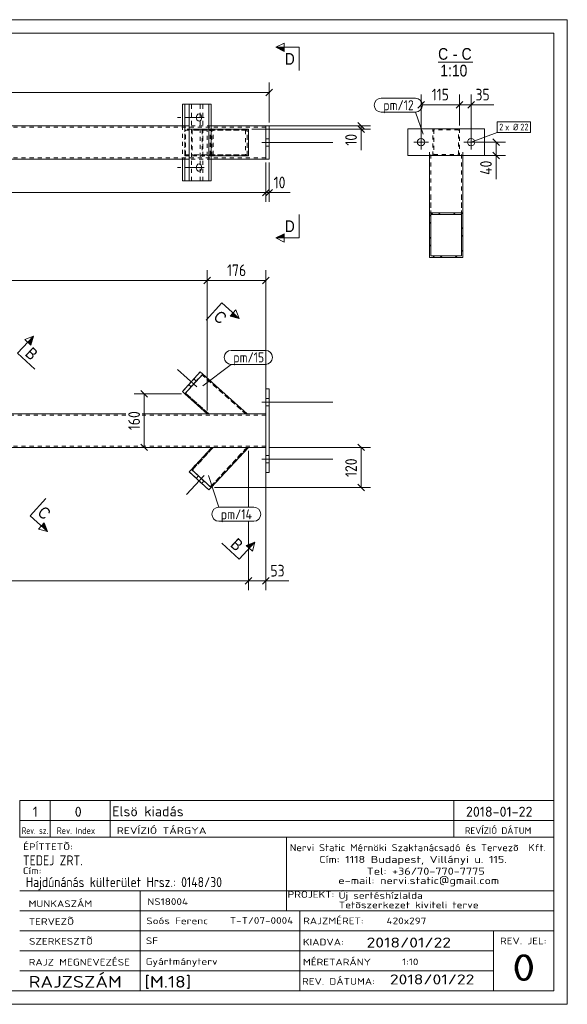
# Model space of a CAD drawing. Header units: millimetres. Extents: x 1 to 419, y 1 to 296.
# Tile 2 of 2: x 255 to 419, y 1 to 296. Entities that reach past the tile are written whole.
import ezdxf

# ---------------------------------------------------------------- set-up
doc = ezdxf.new("R2010")
doc.units = ezdxf.units.MM
doc.header["$LTSCALE"] = 0.6
doc.linetypes.add('XKITLINE00', pattern=[0])
doc.linetypes.add('XKITLINE02', pattern=[4, 2, -2])
for name, color, linetype, lineweight in [('Bolt', 7, 'Continuous', 0), ('BoltMark', 3, 'Continuous', 0), ('DrawingSheet', 5, 'Continuous', 0), ('OtherObjectType', 1, 'Continuous', 0), ('Part', 2, 'Continuous', 0), ('PartMark', 3, 'Continuous', 0), ('Section', 6, 'Continuous', 0), ('Z-DIMENSIONS', 1, 'Continuous', 0)]:
    doc.layers.add(name, color=color, linetype=linetype, lineweight=lineweight)
doc.styles.add('ARIAL', font='ARIAL.TTF')
doc.styles.add('ISOCPEUR', font='ISOCPEUR.TTF')

msp = doc.modelspace()

# ---------------------------------------------------------------- hatches: boundary and pattern name
at = {"layer": 'Section'}
for points in [[(334.2, 286.5), (331.7, 287.75), (334.2, 287.75)], [(334.2, 230.62), (331.7, 230.62), (334.2, 231.87)], [(318.81, 208.13), (320.67, 206.46), (317.97, 207.2)], [(257.37, 199.37), (259.07, 201.2), (258.28, 198.52)], [(262.24, 145.23), (263.26, 142.63), (261.4, 144.3)], [(322.8, 138.51), (325.41, 139.49), (323.71, 137.66)]]:
    msp.add_hatch(color=6, dxfattribs=at).paths.add_polyline_path(points, flags=17)

# ---------------------------------------------------------------- linework, layer by layer
at = {"layer": 'Bolt', "color": 3, "linetype": 'XKITLINE02', "lineweight": 0}
for p, q in [((308, 266.68), (302.24, 266.68)), ((308, 251.68), (302.24, 251.68))]:
    msp.add_line(p, q, dxfattribs=at)
at = {"layer": 'Bolt', "color": 3, "linetype": 'XKITLINE00', "lineweight": 0}
for p, q in [((310.18, 266.68), (304.9, 266.68)), ((307.87, 267), (307.84, 266.66)), ((307.84, 266.66), (307.89, 266.31)), ((308, 267.34), (307.87, 267)), ((307.89, 266.31), (308.03, 265.97)), ((308.3, 267.68), (308, 267.34)), ((308.03, 265.97), (308.37, 265.65)), ((308.64, 267.78), (308.3, 267.68)), ((308.37, 265.65), (308.64, 265.58)), ((308.92, 267.72), (308.64, 267.78)), ((308.64, 265.58), (308.99, 265.69)), ((309.25, 267.4), (308.92, 267.72)), ((308.99, 265.69), (309.29, 266.03)), ((309.4, 267.05), (309.25, 267.4)), ((309.29, 266.03), (309.41, 266.36)), ((309.45, 266.71), (309.4, 267.05)), ((309.41, 266.36), (309.45, 266.71)), ((328.7, 260.28), (329.7, 260.28)), ((328.7, 260.28), (329.7, 260.28)), ((375.17, 261.52), (375.17, 257.12)), ((390.17, 261.52), (390.17, 257.12)), ((327.46, 259.18), (348.71, 259.18)), ((327.46, 259.18), (348.71, 259.18)), ((328.7, 258.08), (329.7, 258.08)), ((328.7, 258.08), (329.7, 258.08)), ((372.97, 259.32), (377.37, 259.32)), ((387.97, 259.32), (392.37, 259.32)), ((310.18, 251.68), (304.9, 251.68)), ((307.87, 252), (307.84, 251.66)), ((307.84, 251.66), (307.89, 251.31)), ((308, 252.34), (307.87, 252)), ((307.89, 251.31), (308.03, 250.97)), ((308.3, 252.68), (308, 252.34)), ((308.03, 250.97), (308.37, 250.65)), ((308.64, 252.78), (308.3, 252.68)), ((308.92, 252.72), (308.64, 252.78)), ((309.25, 252.4), (308.92, 252.72)), ((308.99, 250.69), (309.29, 251.03)), ((309.4, 252.05), (309.25, 252.4)), ((309.29, 251.03), (309.41, 251.36)), ((309.45, 251.71), (309.4, 252.05)), ((309.41, 251.36), (309.45, 251.71)), ((308.37, 250.65), (308.64, 250.58)), ((308.64, 250.58), (308.99, 250.69)), ((308, 186.02), (302.24, 191.21)), ((308, 186.02), (302.24, 191.21)), ((306.34, 186.04), (305.6, 186.71)), ((306.34, 186.04), (305.6, 186.71)), ((307.81, 187.68), (307.07, 188.35)), ((307.81, 187.68), (307.07, 188.35)), ((327.46, 181.37), (348.71, 181.37)), ((328.7, 182.47), (329.7, 182.47)), ((328.7, 180.27), (329.7, 180.27)), ((328.7, 165.47), (329.7, 165.47)), ((327.46, 164.37), (348.71, 164.37)), ((328.7, 163.27), (329.7, 163.27)), ((310.18, 159.47), (304.9, 153.79)), ((310.18, 159.47), (304.9, 153.79)), ((308.52, 159.3), (307.84, 158.57)), ((308.52, 159.3), (307.84, 158.57)), ((310.13, 157.8), (309.45, 157.07)), ((310.13, 157.8), (309.45, 157.07))]:
    msp.add_line(p, q, dxfattribs=at)
for centre in [(375.17, 259.32), (390.17, 259.32)]:
    msp.add_circle(centre, 1.1, dxfattribs=at)
at = {"layer": 'BoltMark', "color": 7, "linetype": 'XKITLINE00', "lineweight": 0}
for p, q in [((397.97, 265.42), (407.93, 265.42)), ((397.97, 262.22), (397.97, 265.42)), ((407.93, 262.22), (407.93, 265.42)), ((390.17, 259.32), (397.97, 262.22)), ((397.97, 262.22), (407.93, 262.22))]:
    msp.add_line(p, q, dxfattribs=at)
at = {"layer": 'DrawingSheet', "color": 2, "linetype": 'XKITLINE00', "lineweight": 0}
for p, q in [((419, 296), (1, 296)), ((419, 1), (419, 296)), ((1, 1), (419, 1))]:
    msp.add_line(p, q, dxfattribs=at)
at = {"layer": 'DrawingSheet', "color": 3, "linetype": 'XKITLINE00', "lineweight": 0}
for p, q in [((415, 292), (5, 292)), ((415, 5), (415, 292)), ((5, 5), (415, 5))]:
    msp.add_line(p, q, dxfattribs=at)
at = {"layer": 'OtherObjectType', "color": 6, "linetype": 'XKITLINE00', "lineweight": 0}
msp.add_line((380.29, 283.25), (390.69, 283.25), dxfattribs=at)
at = {"layer": 'OtherObjectType', "color": 7, "linetype": 'XKITLINE00', "lineweight": 0}
for p, q in [((255, 62.05), (415, 62.05)), ((255, 62.05), (255, 56.05)), ((264, 62.05), (264, 56.05)), ((282, 62.05), (282, 56.05)), ((385, 62.05), (385, 56.05)), ((415, 62.05), (415, 56.05)), ((255, 56.05), (255, 51.05)), ((255, 56.05), (415, 56.05)), ((264, 56.05), (264, 51.05)), ((282, 56.05), (282, 51.05)), ((385, 56.05), (385, 51.05)), ((415, 56.05), (415, 51.05)), ((254.84, 51.05), (415, 51.05)), ((415, 51.05), (255, 51.05)), ((334.84, 51), (334.84, 35)), ((414.98, 5), (415, 51.05)), ((254.98, 35), (414.98, 35)), ((290.98, 35), (290.98, 5)), ((334.84, 35), (334.84, 29)), ((254.98, 29), (338.84, 29)), ((338.84, 29), (338.84, 5)), ((338.84, 29), (414.84, 29)), ((254.98, 23), (414.98, 23)), ((396.84, 23), (396.84, 5)), ((254.98, 17), (396.84, 17)), ((254.98, 11), (396.98, 11)), ((254.98, 5), (414.98, 5))]:
    msp.add_line(p, q, dxfattribs=at)
at = {"layer": 'OtherObjectType', "color": 1, "linetype": 'XKITLINE00', "lineweight": 0}
for p, q in [((415, 62.05), (255, 62.05)), ((255, 56.05), (415, 56.05))]:
    msp.add_line(p, q, dxfattribs=at)
at = {"layer": 'Part', "color": 2, "linetype": 'XKITLINE00', "lineweight": 0}
for p, q in [((303.66, 270.68), (303.66, 264.18)), ((305.71, 270.68), (303.66, 270.68)), ((304.4, 270.68), (304.4, 264.18)), ((305.71, 247.68), (305.71, 270.68)), ((312.25, 270.68), (305.71, 270.68)), ((311.57, 247.68), (311.57, 270.68)), ((312.25, 247.68), (312.25, 270.68)), ((305.71, 264.18), (167.5, 264.18)), ((328.7, 264.18), (312.25, 264.18)), ((312.25, 263.18), (323.45, 263.18)), ((312.25, 255.18), (312.25, 263.18)), ((323.45, 263.18), (323.45, 255.18)), ((328.7, 254.18), (328.7, 264.18)), ((328.7, 264.18), (329.7, 264.18)), ((329.7, 254.18), (329.7, 264.18)), ((371.17, 263.32), (371.17, 255.32)), ((371.17, 263.32), (394.17, 263.32)), ((394.17, 263.32), (394.17, 255.32)), ((167.5, 254.18), (305.71, 254.18)), ((303.66, 247.68), (303.66, 254.18)), ((304.4, 247.68), (304.4, 254.18)), ((323.45, 255.18), (312.25, 255.18)), ((328.7, 254.18), (312.25, 254.18)), ((328.7, 254.18), (329.7, 254.18)), ((371.17, 255.32), (394.17, 255.32)), ((377.67, 255.32), (377.67, 238.17)), ((387.67, 255.32), (387.67, 238.17)), ((305.71, 247.68), (303.66, 247.68)), ((312.25, 247.68), (305.71, 247.68)), ((377.67, 238.17), (387.67, 238.17)), ((377.67, 224.72), (377.67, 238.17)), ((387.27, 237.63), (378.07, 237.63)), ((378.07, 237.63), (378.07, 225.26)), ((387.27, 225.26), (387.27, 237.63)), ((387.67, 238.17), (387.67, 224.72)), ((387.67, 224.72), (377.67, 224.72)), ((378.07, 225.26), (387.27, 225.26)), ((309.01, 190.5), (303.66, 184.56)), ((304.4, 183.89), (309.75, 189.83)), ((309.01, 190.5), (309.01, 190.5)), ((309.75, 189.83), (309.01, 190.5)), ((309.75, 189.83), (309.75, 189.83)), ((323.05, 177.87), (309.75, 189.83)), ((303.66, 184.56), (303.66, 184.56)), ((303.66, 184.56), (304.4, 183.89)), ((304.4, 183.89), (304.4, 183.89)), ((311.09, 177.87), (304.4, 183.89)), ((328.7, 160.37), (328.7, 185.37)), ((328.7, 185.37), (329.7, 185.37)), ((329.7, 185.37), (329.7, 160.37)), ((167.5, 177.87), (286.75, 177.87)), ((291.65, 177.87), (328.7, 177.87)), ((328.7, 167.87), (328.7, 177.87)), ((328.7, 167.87), (167.5, 167.87)), ((312.53, 167.87), (306.4, 161.28)), ((323.45, 167.87), (312.25, 155.83)), ((306.4, 161.28), (305.71, 160.55)), ((305.71, 160.55), (305.71, 160.55)), ((305.71, 160.55), (311.57, 155.1)), ((306.4, 161.28), (306.4, 161.28)), ((306.4, 161.28), (312.25, 155.83)), ((329.7, 160.37), (328.7, 160.37)), ((311.57, 155.1), (312.25, 155.83)), ((311.57, 155.1), (311.57, 155.1)), ((312.25, 155.83), (312.25, 155.83))]:
    msp.add_line(p, q, dxfattribs=at)
at = {"layer": 'Part', "color": 7, "linetype": 'XKITLINE02', "lineweight": 0}
for p, q in [((309.75, 270.68), (305.71, 270.68)), ((306.4, 247.68), (306.4, 270.68)), ((309.01, 247.68), (309.01, 270.68)), ((309.75, 247.68), (309.75, 270.68)), ((328.7, 263.78), (167.5, 263.78)), ((303.66, 264.18), (303.66, 254.18)), ((304.4, 264.18), (304.4, 254.18)), ((323.05, 263.18), (304.4, 263.18)), ((304.4, 255.18), (304.4, 263.18)), ((304.6, 262.88), (322.61, 262.88)), ((304.6, 255.48), (304.6, 262.88)), ((312.25, 264.18), (305.71, 264.18)), ((312.25, 263.18), (306.4, 263.18)), ((306.4, 263.18), (306.4, 255.18)), ((323.04, 262.88), (306.62, 262.88)), ((306.62, 262.88), (306.62, 255.48)), ((309.55, 262.88), (309.55, 255.48)), ((309.75, 255.18), (309.75, 263.18)), ((311.09, 255.18), (311.09, 263.18)), ((311.54, 255.48), (311.54, 262.88)), ((312.03, 255.48), (312.03, 262.88)), ((312.53, 255.18), (312.53, 263.18)), ((312.93, 255.48), (312.93, 262.88)), ((322.61, 262.88), (322.61, 255.48)), ((323.04, 255.48), (323.04, 262.88)), ((323.05, 255.18), (323.05, 263.18)), ((328.7, 264.18), (328.7, 254.18)), ((378.67, 255.32), (378.67, 263.32)), ((378.67, 263.32), (386.67, 263.32)), ((386.37, 263.02), (378.97, 263.02)), ((378.97, 263.02), (378.97, 255.62)), ((386.37, 255.62), (386.37, 263.02)), ((386.67, 263.32), (386.67, 255.32)), ((328.7, 254.58), (167.5, 254.58)), ((304.4, 255.18), (323.05, 255.18)), ((322.61, 255.48), (304.6, 255.48)), ((312.25, 254.18), (305.71, 254.18)), ((312.53, 255.18), (306.4, 255.18)), ((323.04, 255.48), (306.62, 255.48)), ((377.67, 256.28), (377.67, 255.32)), ((378.07, 237.63), (378.07, 255.74)), ((386.67, 255.32), (378.67, 255.32)), ((378.97, 255.62), (386.37, 255.62)), ((387.27, 237.63), (387.27, 255.74)), ((387.67, 256.28), (387.67, 255.32)), ((309.75, 247.68), (305.71, 247.68)), ((377.67, 224.72), (377.67, 242.83)), ((378.07, 225.26), (378.07, 243.37)), ((387.27, 225.26), (387.27, 243.37)), ((387.67, 224.72), (387.67, 242.83)), ((303.66, 184.56), (309.01, 190.5)), ((309.75, 189.83), (304.4, 183.89)), ((309.75, 189.83), (304.4, 183.89)), ((304.4, 183.89), (309.75, 189.83)), ((309.01, 190.5), (309.75, 189.83)), ((309.55, 189.61), (322.61, 177.87)), ((322.61, 177.87), (309.55, 189.61)), ((309.55, 189.61), (309.55, 189.61)), ((323.05, 177.87), (309.75, 189.83)), ((309.75, 189.83), (309.75, 189.83)), ((304.4, 183.89), (303.66, 184.56)), ((304.4, 183.89), (311.09, 177.87)), ((304.4, 183.89), (304.4, 183.89)), ((304.6, 184.11), (311.54, 177.87)), ((311.54, 177.87), (304.6, 184.11)), ((304.6, 184.11), (304.6, 184.11)), ((286.75, 177.47), (167.5, 177.47)), ((328.7, 177.47), (291.65, 177.47)), ((323.05, 177.87), (311.09, 177.87)), ((328.7, 168.27), (167.5, 168.27)), ((312.53, 167.87), (306.4, 161.28)), ((306.62, 161.07), (312.93, 167.87)), ((312.93, 167.87), (306.62, 161.07)), ((312.03, 156.03), (323.04, 167.87)), ((323.04, 167.87), (312.03, 156.03)), ((323.45, 167.87), (312.25, 155.83)), ((312.53, 167.87), (323.45, 167.87)), ((305.71, 160.55), (306.4, 161.28)), ((311.57, 155.1), (305.71, 160.55)), ((306.4, 161.28), (312.25, 155.83)), ((306.4, 161.28), (312.25, 155.83)), ((306.4, 161.28), (306.4, 161.28)), ((312.25, 155.83), (306.4, 161.28)), ((306.62, 161.07), (306.62, 161.07)), ((312.25, 155.83), (311.57, 155.1)), ((312.03, 156.03), (312.03, 156.03)), ((312.25, 155.83), (312.25, 155.83))]:
    msp.add_line(p, q, dxfattribs=at)
at = {"layer": 'Part', "color": 11, "linetype": 'XKITLINE00', "lineweight": 0}
for p, q in [((378.07, 237.57), (377.67, 237.17)), ((378.67, 238.17), (378.13, 237.63)), ((380.92, 238.17), (380.38, 237.63)), ((385.41, 238.17), (384.87, 237.63)), ((387.65, 238.17), (387.11, 237.63)), ((378.07, 235.33), (377.67, 234.93)), ((387.67, 233.7), (387.27, 233.3)), ((378.07, 230.84), (377.67, 230.44)), ((387.67, 231.46), (387.27, 231.06)), ((378.07, 228.59), (377.67, 228.19)), ((379.23, 225.26), (378.69, 224.72)), ((381.47, 225.26), (380.94, 224.72)), ((385.96, 225.26), (385.43, 224.72)), ((387.67, 226.97), (387.27, 226.57)), ((387.67, 224.72), (387.67, 224.72)), ((387.67, 224.72), (387.67, 224.72))]:
    msp.add_line(p, q, dxfattribs=at)
at = {"layer": 'PartMark', "color": 7, "linetype": 'XKITLINE00', "lineweight": 0}
for p, q in [((363.25, 272.48), (373.47, 272.48)), ((363.25, 268.28), (373.47, 268.28)), ((375.8, 261.69), (373.47, 268.28)), ((318.31, 196.93), (328.54, 196.93)), ((309.83, 186.34), (318.31, 192.73)), ((318.31, 192.73), (328.54, 192.73)), ((311.47, 159.42), (314.58, 149.93)), ((314.58, 149.93), (325.06, 149.93)), ((314.58, 145.73), (325.06, 145.73))]:
    msp.add_line(p, q, dxfattribs=at)
for centre, start, end in [((363.25, 270.38), 90, 270), ((373.47, 270.38), 270, 90), ((318.31, 194.83), 90, 270), ((328.54, 194.83), 270, 90), ((314.58, 147.83), 90, 270), ((325.06, 147.83), 270, 90)]:
    msp.add_arc(centre, 2.1, start, end, dxfattribs=at)
at = {"layer": 'Section', "color": 6, "linetype": 'XKITLINE00', "lineweight": 0}
for p, q in [((331.7, 287.75), (334.2, 289)), ((331.7, 287.75), (334.2, 286.5)), ((338.7, 287.75), (331.7, 287.75)), ((334.2, 286.5), (334.2, 289)), ((338.7, 287.75), (338.7, 280.75)), ((338.7, 230.62), (338.7, 237.62)), ((331.7, 230.62), (334.2, 231.87)), ((334.2, 229.37), (331.7, 230.62)), ((338.7, 230.62), (331.7, 230.62)), ((334.2, 231.87), (334.2, 229.37)), ((315.47, 211.14), (310.78, 205.94)), ((315.47, 211.14), (320.67, 206.46)), ((317.97, 207.2), (319.65, 209.06)), ((320.67, 206.46), (317.97, 207.2)), ((319.65, 209.06), (320.67, 206.46)), ((254.3, 196.07), (259.07, 201.2)), ((256.45, 200.22), (259.07, 201.2)), ((259.07, 201.2), (258.28, 198.52)), ((258.28, 198.52), (256.45, 200.22)), ((254.3, 196.07), (259.43, 191.3)), ((258.06, 147.31), (262.74, 152.52)), ((258.06, 147.31), (263.26, 142.63)), ((262.24, 145.23), (260.57, 143.38)), ((263.26, 142.63), (262.24, 145.23)), ((263.26, 142.63), (260.57, 143.38)), ((320.65, 134.37), (315.52, 139.13)), ((320.65, 134.37), (325.41, 139.49)), ((325.41, 139.49), (322.8, 138.51)), ((325.41, 139.49), (324.63, 136.81)), ((322.8, 138.51), (324.63, 136.81))]:
    msp.add_line(p, q, dxfattribs=at)
at = {"layer": 'Z-DIMENSIONS', "color": 7, "linetype": 'XKITLINE00', "lineweight": 0}
for p, q in [((330.69, 275.17), (328.71, 273.19)), ((329.7, 265.18), (329.7, 277.23)), ((26.25, 274.18), (329.7, 274.18)), ((376.16, 271.49), (374.18, 269.51)), ((375.17, 260.32), (375.17, 273.55)), ((387.66, 271.49), (385.68, 269.51)), ((387.66, 271.49), (385.68, 269.51)), ((386.67, 264.32), (386.67, 273.55)), ((386.67, 264.32), (386.67, 273.55)), ((391.16, 271.49), (389.18, 269.51)), ((390.17, 260.32), (390.17, 273.55)), ((375.17, 270.5), (386.67, 270.5)), ((386.67, 270.5), (390.17, 270.5)), ((390.17, 270.5), (397.01, 270.5)), ((390.17, 270.5), (397.01, 270.5)), ((324.45, 263.18), (360.05, 263.18)), ((329.7, 264.18), (360.05, 264.18)), ((356.26, 265.17), (358.24, 263.19)), ((356.26, 264.17), (358.24, 262.19)), ((357.25, 263.18), (357.25, 264.18)), ((357.25, 263.18), (357.25, 256.95)), ((357.25, 263.18), (357.25, 256.95)), ((396.68, 260.31), (398.66, 258.33)), ((391.17, 259.32), (400.47, 259.32)), ((397.67, 255.32), (397.67, 259.32)), ((387.67, 255.32), (400.47, 255.32)), ((396.68, 256.31), (398.66, 254.33)), ((397.67, 255.32), (397.67, 248.18)), ((397.67, 255.32), (397.67, 248.18)), ((328.7, 253.18), (328.7, 241.38)), ((328.7, 253.18), (328.7, 241.38)), ((329.7, 253.18), (329.7, 241.38)), ((329.69, 245.17), (327.71, 243.19)), ((329.69, 245.17), (327.71, 243.19)), ((330.69, 245.17), (328.71, 243.19)), ((27.25, 244.18), (328.7, 244.18)), ((328.7, 244.18), (329.7, 244.18)), ((329.7, 244.18), (335.94, 244.18)), ((329.7, 244.18), (335.94, 244.18)), ((312.08, 218.86), (310.1, 216.88)), ((312.08, 218.86), (310.1, 216.88)), ((311.09, 178.87), (311.09, 220.92)), ((311.09, 178.87), (311.09, 220.92)), ((329.69, 218.86), (327.71, 216.88)), ((328.7, 178.87), (328.7, 220.92)), ((27.25, 217.87), (311.09, 217.87)), ((311.09, 217.87), (328.7, 217.87)), ((303.4, 183.89), (289.2, 183.89)), ((291.26, 184.88), (293.24, 182.9)), ((292.25, 167.87), (292.25, 183.89)), ((291.26, 168.86), (293.24, 166.88)), ((356.26, 168.86), (358.24, 166.88)), ((303.4, 167.87), (289.2, 167.87)), ((323.45, 166.87), (323.45, 149.93)), ((323.45, 166.87), (323.45, 149.93)), ((328.7, 166.87), (328.7, 125.07)), ((329.7, 167.87), (360.05, 167.87)), ((357.25, 155.83), (357.25, 167.87)), ((356.26, 156.82), (358.24, 154.84)), ((313.25, 155.83), (360.05, 155.83)), ((323.45, 145.73), (323.45, 125.07)), ((323.45, 145.73), (323.45, 125.07)), ((27.25, 127.87), (323.45, 127.87)), ((324.44, 128.86), (322.46, 126.88)), ((324.44, 128.86), (322.46, 126.88)), ((323.45, 127.87), (328.7, 127.87)), ((329.69, 128.86), (327.71, 126.88)), ((328.7, 127.87), (335.54, 127.87)), ((328.7, 127.87), (335.54, 127.87))]:
    msp.add_line(p, q, dxfattribs=at)
at = {"layer": 'Z-DIMENSIONS', "color": 3}
for p in [(329.7, 274.18), (375.17, 270.5), (386.67, 270.5), (386.67, 270.5), (390.17, 270.5), (357.25, 264.18), (357.25, 263.18), (397.67, 259.32), (397.67, 255.32), (328.7, 244.18), (328.7, 244.18), (329.7, 244.18), (311.09, 217.87), (311.09, 217.87), (328.7, 217.87), (292.25, 183.89), (292.25, 167.87), (357.25, 167.87), (357.25, 155.83), (323.45, 127.87), (323.45, 127.87), (328.7, 127.87)]:
    msp.add_point(p, dxfattribs=at)

# ---------------------------------------------------------------- texts
at = {"layer": 'BoltMark', "color": 3, "style": 'ISOCPEUR', "width": 0.85}
for s, p in [('2', (398.57, 262.82)), ('x Ø', (400.37, 262.82)), ('22', (404.92, 262.82))]:
    msp.add_text(s, height=2, dxfattribs=at).set_placement(p)
at = {"layer": 'OtherObjectType', "color": 6, "style": 'ARIAL', "width": 0.85}
for s, p in [('C', (380.29, 284)), ('C', (387.32, 284)), ('-', (384.71, 284)), ('1:10', (380.95, 279))]:
    msp.add_text(s, height=3.5, dxfattribs=at).set_placement(p)
at = {"layer": 'OtherObjectType', "color": 7, "style": 'ISOCPEUR'}
for s, height, width, p in [('1', 3, 1.017001, (258.82, 57.2)), ('0', 3, 1.017001, (271.4, 57.2)), ('Elsö kiadás', 3, 1.017001, (282.63, 57.31)), ('2018-01-22', 3, 1.017001, (388.62, 57.2)), ('Rev. sz.', 2, 0.68, (255.54, 52.05)), ('Rev. Index', 2, 0.85, (266, 52.05)), ('REVÍZIÓ TÁRGYA', 2, 1.275, (284, 52.05)), ('REVÍZIÓ DÁTUM', 2, 1.02, (388.28, 52.05)), ('ÉPÍTTETÕ:', 2, 1.211571, (255.96, 47.22)), ('Nervi Static Mérnöki\xa0Szaktanácsadó\xa0és\xa0Tervezõ  Kft.', 2.1176, 1.08375, (335.84, 46.88)), ('TEDEJ ZRT.', 3, 0.85, (255.87, 42.62)), ('Cím:\xa01118 Budapest, Villányi u. 115.', 2.1176, 1.250101, (344.68, 43.35)), ('Cím:', 2, 1.211571, (255.84, 40)), ('Tel:\xa0+36/70-770-7775', 2.1176, 1.250101, (358.91, 39.82)), ('Hajdúnánás külterület Hrsz.: 0148/30', 3, 0.85, (256.73, 36.1)), ('e-mail:\xa0nervi.static@gmail.com', 2.1176, 1.250101, (350.38, 37)), ('MUNKASZÁM', 2, 1.211571, (257.55, 30.12)), ('NS18004', 2, 1.211571, (293.17, 30.76)), ('PROJEKT:', 2, 1.211571, (335.18, 32.9)), ('Új sertéshízlalda', 2, 1.211571, (350.47, 32.6)), ('Tetõszerkezet kiviteli terve', 2, 1.211571, (350.54, 29.78)), ('TERVEZÕ', 2, 1.211571, (257.63, 24.79)), ('Soós Ferenc', 2, 1.211571, (292.84, 25)), ('T-T/07-0004', 2, 1.211571, (317.86, 25.11)), ('RAJZMÉRET:', 2, 1.211571, (339.84, 25)), ('420x297', 2, 1.211571, (364.84, 25)), ('SZERKESZTÕ', 2, 1.211571, (257.72, 18.87)), ('SF', 2, 1.211571, (292.72, 19.04)), ('2018/01/22', 3, 1.275, (358.84, 18)), ('REV. JEL:', 2, 1.211571, (398.84, 19)), ('KIADVA:', 2, 1.211571, (339.78, 18.64)), ('RAJZ MEGNEVEZÉSE', 2, 1.211571, (257.62, 12.62)), ('Gyártmányterv', 2, 1.211571, (292.65, 12.82)), ('MÉRETARÁNY', 2, 1.211571, (339.78, 12.65)), ('1:10', 2, 1.211571, (369.51, 12.72)), ('0', 8, 1.275, (402.45, 8)), ('RAJZSZÁM', 3.5, 1.211571, (257.62, 6)), ('[M.18]', 3.5, 1.211571, (292.3, 5.99)), ('REV. DÁTUMA:', 2, 1.211571, (339.53, 6.85)), ('2018/01/22', 3, 1.275, (365.83, 6.95))]:
    msp.add_text(s, height=height, dxfattribs=dict(at, width=width)).set_placement(p)
at = {"layer": 'PartMark', "color": 3, "style": 'ISOCPEUR', "width": 0.85}
for s, p in [('pm/12', (363.85, 268.88)), ('pm/15', (318.91, 193.33)), ('pm/14', (315.18, 146.33))]:
    msp.add_text(s, height=3, dxfattribs=at).set_placement(p)
at = {"layer": 'Section', "color": 6, "style": 'ARIAL', "width": 0.85}
for p in [(334.33, 282.5), (334.33, 232.37)]:
    msp.add_text('D', height=3.5, dxfattribs=at).set_placement(p)
for s, rotation, p in [('C', -41.9692, (312.7, 206.57)), ('B', -42.926, (256.27, 195.61)), ('C', -41.9692, (259.97, 147.95)), ('B', -42.926, (317.77, 138.41))]:
    msp.add_text(s, height=3.5, rotation=rotation, dxfattribs=at).set_placement(p)
at = {"layer": 'Z-DIMENSIONS', "color": 3, "style": 'ISOCPEUR', "width": 0.85}
for s, p in [('115', (378.37, 271.8)), ('35', (391.49, 271.8)), ('10', (331.02, 245.48)), ('176', (317.04, 219.17)), ('53', (330.02, 129.17))]:
    msp.add_text(s, height=3.5, dxfattribs=at).set_placement(p)
for s, p in [('10', (355.95, 258.26)), ('40', (396.37, 249.5)), ('160', (290.95, 173.02)), ('120', (355.95, 158.99))]:
    msp.add_text(s, height=3.5, rotation=90.0002, dxfattribs=at).set_placement(p)

doc.saveas('drawing.dxf')
